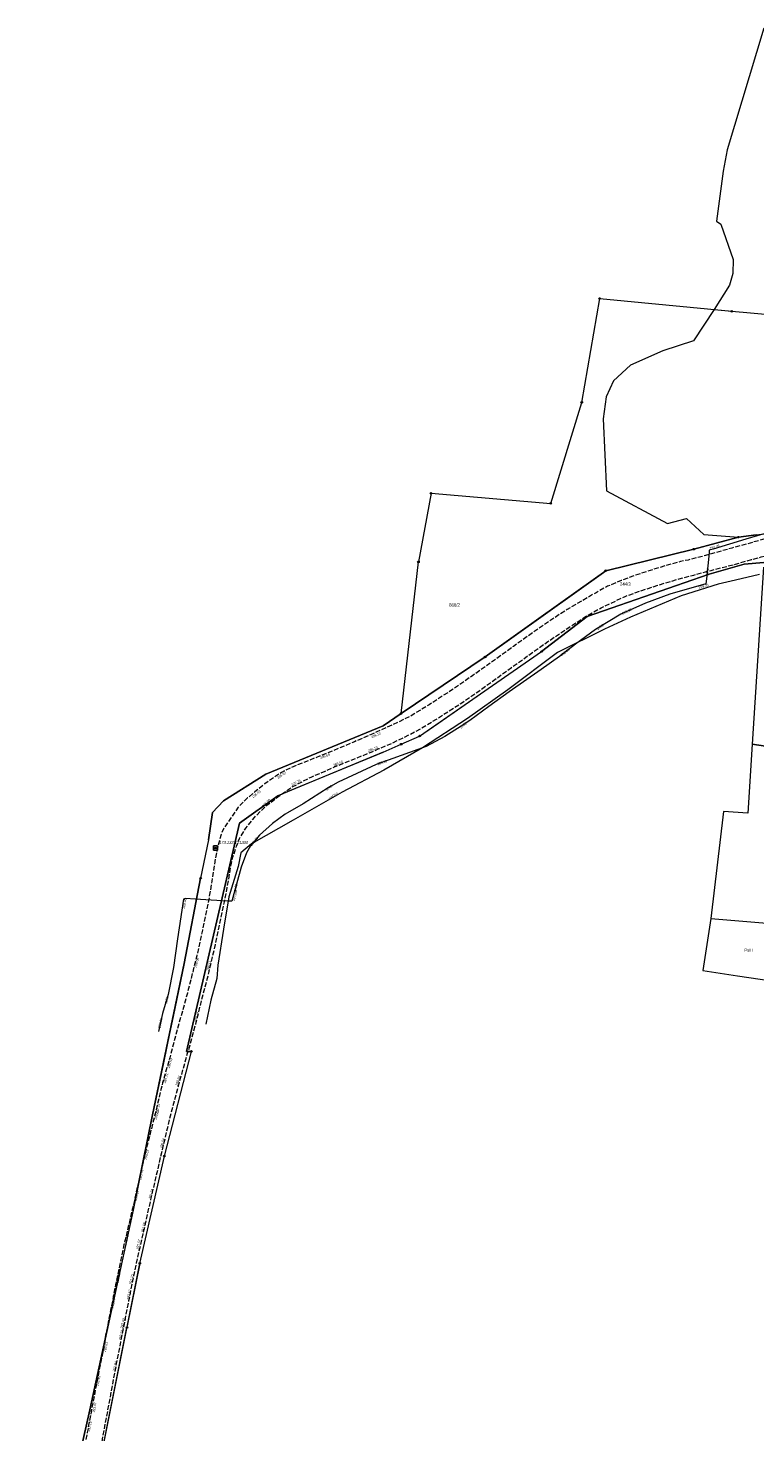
# Model space of a CAD drawing. Header units: metres. Extents: x 7423100 to 7429434, y 5527887 to 5533362.
# Tile 3 of 40: x 7426717 to 7426941, y 5531106 to 5531539. Entities that reach past the tile are written whole.
import ezdxf
from ezdxf.enums import TextEntityAlignment as Align

# ---------------------------------------------------------------- set-up
doc = ezdxf.new("R2010")
doc.units = ezdxf.units.M
doc.header["$MEASUREMENT"] = 0
doc.linetypes.add('1.5_0.5', pattern=[2, 1.5, -0.5])
doc.linetypes.add('219-500', pattern=[0])
doc.layers.get('0').update_dxf_attribs({"color": 2, "linetype": 'CONTINUOUS', "lineweight": 5})
for name, color, linetype in [('202-punkt graniczny', 7, 'CONTINUOUS'), ('203-punkt graniczny', 7, 'CONTINUOUS'), ('209-oznaczenie konturu klasyfikacyjnego', 7, 'CONTINUOUS'), ('211-numer działki ewidencyjnej', 7, 'CONTINUOUS'), ('217-kontur klasyfikacyjny', 7, 'CONTINUOUS'), ('218-kontur użytku gruntowego', 7, 'CONTINUOUS'), ('219-działka ewidencyjna', 7, 'CONTINUOUS'), ('jezdnia', 7, 'CONTINUOUS'), ('pikieta sztuczna', 7, 'CONTINUOUS'), ('pikieta sztuczna-Atr2', 7, 'CONTINUOUS'), ('przewód gazowy', 7, 'CONTINUOUS'), ('przewód gazowy-Atr1', 7, 'CONTINUOUS'), ('przewód wodociągowy', 7, 'CONTINUOUS'), ('przewód wodociągowy-Atr1', 7, 'CONTINUOUS'), ('rzedna', 7, 'CONTINUOUS'), ('rzedna-Atr2', 7, 'CONTINUOUS'), ('Szczegółowa osnowa geodezyjna pozioma', 7, 'CONTINUOUS'), ('Szczegółowa osnowa geodezyjna pozioma-Atr103', 7, 'CONTINUOUS')]:
    doc.layers.add(name, color=color, linetype=linetype)
doc.styles.get("Standard").update_dxf_attribs({"font": 'Working1250.shx', "width": 0.75})

# ---------------------------------------------------------------- blocks, each defined once
blk = doc.blocks.new('202')
at = {"color": 0, "linetype": 'Continuous', "lineweight": 0}
blk.add_circle((0, 0), 0.25, dxfattribs=at)
blk = doc.blocks.new('203')
at = {"linetype": 'Continuous', "lineweight": 0}
h = blk.add_hatch(color=0, dxfattribs=at)
edge = h.paths.add_edge_path()
edge.add_arc((0, 0), 0.045, 0, 360)
blk = doc.blocks.new('PW01')
at = {"linetype": 'Continuous', "lineweight": 13}
h = blk.add_hatch(color=0, dxfattribs=at)
edge = h.paths.add_edge_path()
edge.add_arc((0, 0), 0.045, 0, 360)
blk = doc.blocks.new('OSSP')
at = {"color": 0}
for p, q in [((-0.626, 0.625), (-0.626, -0.625)), ((-0.626, 0.625), (-0.626, -0.625)), ((0.624, 0.625), (-0.626, 0.625)), ((0.624, 0.625), (-0.626, 0.625)), ((0.3, 0), (-0.3, 0)), ((0.3, 0), (-0.3, 0)), ((0, -0.3), (0, 0.3)), ((0, -0.3), (0, 0.3)), ((0.624, -0.625), (0.624, 0.625)), ((0.624, -0.625), (0.624, 0.625)), ((-0.626, -0.625), (0.624, -0.625)), ((-0.626, -0.625), (0.624, -0.625))]:
    blk.add_line(p, q, dxfattribs=at)

msp = doc.modelspace()

# ---------------------------------------------------------------- linework, layer by layer
at = {"layer": '217-kontur klasyfikacyjny', "color": 92, "linetype": 'Continuous', "lineweight": 18, "flags": 128}
for points in [[(7426943.7, 5531538.81), (7426932.4, 5531501.29)], [(7426932.4, 5531501.29), (7426931.12, 5531494.69)], [(7426931.12, 5531494.69), (7426929.06, 5531479.23)], [(7426929.06, 5531479.23), (7426930.38, 5531478.33)], [(7426930.38, 5531478.33), (7426934.25, 5531467.36)], [(7426934.25, 5531467.36), (7426934.15, 5531463.09)], [(7426934.15, 5531463.09), (7426933.09, 5531459.53)], [(7426933.09, 5531459.53), (7426928.39, 5531451.94)], [(7426928.39, 5531451.94), (7426921.99, 5531442.34)], [(7426921.99, 5531442.34), (7426912.5, 5531439.18)], [(7426912.5, 5531439.18), (7426902.55, 5531434.84)], [(7426902.55, 5531434.84), (7426897.35, 5531429.96)], [(7426897.35, 5531429.96), (7426895.03, 5531425)], [(7426895.03, 5531425), (7426894.13, 5531418.26)], [(7426894.13, 5531418.26), (7426895.15, 5531396.02)], [(7426895.15, 5531396.02), (7426913.95, 5531385.99)], [(7426913.95, 5531385.99), (7426919.78, 5531387.46)], [(7426919.78, 5531387.46), (7426925.21, 5531382.56)], [(7426925.21, 5531382.56), (7426935.81, 5531381.74)], [(7426935.81, 5531381.74), (7426941.29, 5531382.43)], [(7426940.07, 5531317.89), (7426938.73, 5531296.56)], [(7426957.21, 5531315.27), (7426940.07, 5531317.89)], [(7426931.21, 5531297.05), (7426927.31, 5531264.09)], [(7426938.73, 5531296.56), (7426931.21, 5531297.05)], [(7426927.31, 5531264.09), (7426924.86, 5531248.02)], [(7426924.86, 5531248.02), (7426935.56, 5531246.42)], [(7426935.56, 5531246.42), (7426949.5, 5531244.33)]]:
    msp.add_lwpolyline(points, dxfattribs=at)
at = {"layer": '218-kontur użytku gruntowego', "color": 3, "linetype": 'Continuous', "lineweight": 18, "flags": 128}
for points in [[(7426943.7, 5531538.81), (7426932.4, 5531501.29)], [(7426932.4, 5531501.29), (7426931.12, 5531494.69)], [(7426931.12, 5531494.69), (7426929.06, 5531479.23)], [(7426929.06, 5531479.23), (7426930.38, 5531478.33)], [(7426930.38, 5531478.33), (7426934.25, 5531467.36)], [(7426934.25, 5531467.36), (7426934.15, 5531463.09)], [(7426934.15, 5531463.09), (7426933.09, 5531459.53)], [(7426933.09, 5531459.53), (7426928.39, 5531451.94)], [(7426928.39, 5531451.94), (7426933.76, 5531451.42)], [(7426933.76, 5531451.42), (7426953.3, 5531449.7)], [(7426935.81, 5531381.74), (7426922.08, 5531378.04)], [(7426941.29, 5531382.43), (7426935.81, 5531381.74)], [(7426922.08, 5531378.04), (7426894.9, 5531371.37)], [(7426926.78, 5531370.3), (7426937.65, 5531373.41)], [(7426937.65, 5531373.41), (7426943.64, 5531373.89)], [(7426943.55, 5531372.44), (7426940.07, 5531317.89)], [(7426894.9, 5531371.37), (7426886.42, 5531365.3)], [(7426889.19, 5531357.3), (7426924.1, 5531369.37)], [(7426924.1, 5531369.37), (7426926.78, 5531370.3)], [(7426886.42, 5531365.3), (7426873.58, 5531356.13)], [(7426873.58, 5531356.13), (7426857.71, 5531344.78)], [(7426875.13, 5531346.46), (7426889.19, 5531357.3)], [(7426856.31, 5531333.4), (7426875.13, 5531346.46)], [(7426857.71, 5531344.78), (7426831.79, 5531327.3)], [(7426843.45, 5531324.49), (7426856.31, 5531333.4)], [(7426831.79, 5531327.3), (7426826.24, 5531323.56)], [(7426837.53, 5531320.38), (7426843.45, 5531324.49)], [(7426826.24, 5531323.56), (7426790.05, 5531308.63)], [(7426831.83, 5531317.86), (7426837.53, 5531320.38)], [(7426826.31, 5531315.42), (7426831.83, 5531317.86)], [(7426940.07, 5531317.89), (7426938.73, 5531296.56)], [(7426940.07, 5531317.89), (7426957.21, 5531315.27)], [(7426957.21, 5531315.27), (7426940.07, 5531317.89)], [(7426797.31, 5531303.45), (7426826.31, 5531315.42)], [(7426790.05, 5531308.63), (7426777.07, 5531300.4)], [(7426793.74, 5531301.97), (7426797.31, 5531303.45)], [(7426777.07, 5531300.4), (7426773.63, 5531296.75)], [(7426781.92, 5531293.45), (7426793.74, 5531301.97)], [(7426773.63, 5531296.75), (7426772.42, 5531288.38)], [(7426931.21, 5531297.05), (7426927.31, 5531264.09)], [(7426938.73, 5531296.56), (7426931.21, 5531297.05)], [(7426765.61, 5531223), (7426781.92, 5531293.45)], [(7426772.42, 5531288.38), (7426769.99, 5531276.53)], [(7426769.99, 5531276.53), (7426764.95, 5531250.24)], [(7426927.31, 5531264.09), (7426955.67, 5531261.72)], [(7426764.95, 5531250.24), (7426761.51, 5531233.83)], [(7426761.51, 5531233.83), (7426760.43, 5531228.63)], [(7426760.43, 5531228.63), (7426758.53, 5531219.56)], [(7426758.81, 5531190.79), (7426767.13, 5531223.06)], [(7426767.13, 5531223.06), (7426765.61, 5531223)], [(7426758.53, 5531219.56), (7426755.17, 5531203.54)], [(7426755.17, 5531203.54), (7426749.22, 5531174.12)], [(7426751.23, 5531157.67), (7426758.81, 5531190.79)], [(7426749.22, 5531174.12), (7426745.3, 5531156.08)], [(7426734.44, 5531073.86), (7426751.23, 5531157.67)], [(7426745.3, 5531156.08), (7426735.84, 5531112.5)], [(7426735.84, 5531112.5), (7426718.91, 5531037.55)]]:
    msp.add_lwpolyline(points, dxfattribs=at)
at = {"layer": '219-działka ewidencyjna', "color": 7, "linetype": '219-500', "lineweight": 18, "flags": 128}
for points in [[(7426887.52, 5531423.32), (7426893.05, 5531455.38)], [(7426893.05, 5531455.38), (7426933.76, 5531451.42)], [(7426933.76, 5531451.42), (7426975.1, 5531447.78)], [(7426877.95, 5531392.16), (7426887.52, 5531423.32)], [(7426841.05, 5531395.29), (7426837.15, 5531374.11)], [(7426841.05, 5531395.29), (7426877.95, 5531392.16)], [(7426922.08, 5531378.04), (7426935.81, 5531381.74)], [(7426935.81, 5531381.74), (7426946.06, 5531383.04)], [(7426894.9, 5531371.37), (7426922.08, 5531378.04)], [(7426831.79, 5531327.3), (7426837.15, 5531374.11)], [(7426937.65, 5531373.41), (7426926.78, 5531370.3)], [(7426943.64, 5531373.89), (7426937.65, 5531373.41)], [(7426943.55, 5531372.44), (7426940.07, 5531317.89)], [(7426857.71, 5531344.78), (7426894.9, 5531371.37)], [(7426926.78, 5531370.3), (7426889.19, 5531357.3)], [(7426889.19, 5531357.3), (7426875.13, 5531346.46)], [(7426837.53, 5531320.38), (7426875.13, 5531346.46)], [(7426831.79, 5531327.3), (7426857.71, 5531344.78)], [(7426826.24, 5531323.56), (7426831.79, 5531327.3)], [(7426790.05, 5531308.63), (7426826.24, 5531323.56)], [(7426831.83, 5531317.86), (7426837.53, 5531320.38)], [(7426826.31, 5531315.42), (7426831.83, 5531317.86)], [(7426940.07, 5531317.89), (7426957.21, 5531315.27)], [(7426826.31, 5531315.42), (7426793.74, 5531301.97)], [(7426777.07, 5531300.4), (7426790.05, 5531308.63)], [(7426777.07, 5531300.4), (7426773.63, 5531296.75)], [(7426793.74, 5531301.97), (7426781.92, 5531293.45)], [(7426772.42, 5531288.38), (7426773.63, 5531296.75)], [(7426781.92, 5531293.45), (7426765.61, 5531223)], [(7426772.42, 5531288.38), (7426769.99, 5531276.53)], [(7426764.95, 5531250.24), (7426769.99, 5531276.53)], [(7426760.43, 5531228.63), (7426764.95, 5531250.24)], [(7426755.17, 5531203.54), (7426760.43, 5531228.63)], [(7426758.81, 5531190.79), (7426767.13, 5531223.06)], [(7426765.61, 5531223), (7426767.13, 5531223.06)], [(7426749.22, 5531174.12), (7426755.17, 5531203.54)], [(7426751.23, 5531157.67), (7426758.81, 5531190.79)], [(7426749.22, 5531174.12), (7426745.3, 5531156.08)], [(7426735.84, 5531112.5), (7426745.3, 5531156.08)], [(7426751.23, 5531157.67), (7426747.27, 5531137.89)], [(7426734.44, 5531073.86), (7426747.27, 5531137.89)], [(7426718.91, 5531037.55), (7426735.84, 5531112.5)]]:
    msp.add_lwpolyline(points, dxfattribs=at)
at = {"layer": 'jezdnia', "color": 7, "linetype": '1.5_0.5', "lineweight": 18, "flags": 128}
msp.add_lwpolyline([(7426798.18, 5531304.66), (7426804.02, 5531307.71), (7426808.43, 5531309.57), (7426811.04, 5531310.79), (7426814.56, 5531312.2), (7426819.86, 5531314.32), (7426822.59, 5531315.44), (7426824.98, 5531316.49), (7426828.65, 5531318.01), (7426832.8, 5531320.03), (7426837.79, 5531322.64), (7426842.5, 5531325.49), (7426850.21, 5531330.43), (7426855.47, 5531334.03), (7426865.84, 5531341.53), (7426869.56, 5531344.16), (7426873.72, 5531347.18), (7426877.08, 5531349.53), (7426883.24, 5531353.7), (7426888.7, 5531357.25), (7426893.54, 5531359.95), (7426900.9, 5531363.46), (7426905.64, 5531365.15), (7426911, 5531366.93), (7426917.58, 5531368.87), (7426922.07, 5531370.06), (7426927.4, 5531371.47), (7426931.71, 5531372.61), (7426934.89, 5531373.39), (7426939.87, 5531374.83), (7426942.85, 5531375.62), (7426947.48, 5531376.88), (7426954.64, 5531379.03), (7426960.02, 5531380.63), (7426962.06, 5531380.9), (7426964.82, 5531381.84), (7426968.16, 5531383.93), (7426972.46, 5531388.05), (7426974.8, 5531396.23), (7426975.7, 5531400.3), (7426976.71, 5531405.48), (7426978.23, 5531416.73), (7426979.11, 5531424.8), (7426979.23, 5531425.39), (7426979.52, 5531428.99), (7426980.67, 5531443.48), (7426975.57, 5531441.51), (7426974.6, 5531429.84), (7426974.35, 5531427.57), (7426973.33, 5531418.06), (7426970.89, 5531400.93), (7426970.01, 5531397.5), (7426969.43, 5531395.42), (7426968.88, 5531394.16), (7426967.8, 5531391.83), (7426966.57, 5531390.25), (7426965.98, 5531389.6), (7426963.85, 5531388.07), (7426962.47, 5531387.21), (7426958.2, 5531385.39), (7426953.77, 5531383.9), (7426941.66, 5531380.54), (7426933.8, 5531378.36), (7426928.73, 5531376.95), (7426925.69, 5531376.06), (7426920.37, 5531374.69), (7426917.93, 5531374.21), (7426913.22, 5531372.9), (7426908.62, 5531371.46), (7426904.07, 5531369.98), (7426899.66, 5531368.32), (7426895.44, 5531366.57), (7426891.92, 5531364.6), (7426882.99, 5531359.42), (7426878.89, 5531356.7), (7426872.66, 5531352.42), (7426866.45, 5531348.05), (7426861.01, 5531344.07), (7426853.92, 5531339.08), (7426847.09, 5531334.35), (7426840.44, 5531330.02), (7426834.88, 5531326.62), (7426830.97, 5531324.67), (7426824.37, 5531321.65), (7426823.07, 5531321.07), (7426817.46, 5531318.64), (7426810.78, 5531315.84), (7426808, 5531314.71), (7426797.99, 5531310.69), (7426794.92, 5531309.14), (7426789.78, 5531305.67), (7426786.67, 5531303.13), (7426784.46, 5531301.28), (7426782.85, 5531299.74), (7426781.51, 5531298.39), (7426777.01, 5531291.72), (7426776.34, 5531290.01), (7426775.79, 5531288.11), (7426775.17, 5531285.71), (7426774.58, 5531282.74), (7426774.03, 5531279.64), (7426773.46, 5531275.63), (7426772.23, 5531268.55), (7426770.55, 5531260.49), (7426768.78, 5531252.54), (7426767.83, 5531248.68), (7426765.91, 5531241.08), (7426764.47, 5531235.8), (7426762.22, 5531227.91), (7426760.44, 5531221.11), (7426758.25, 5531213.36), (7426755.77, 5531203.06), (7426752.44, 5531189.92), (7426751.72, 5531186.72), (7426750.58, 5531181.88), (7426749.56, 5531177.1), (7426746.35, 5531163.39), (7426743.86, 5531151.59), (7426742.3, 5531143.76), (7426740.69, 5531135.5), (7426740.29, 5531132.9), (7426737.74, 5531119.92), (7426735.01, 5531105.5), (7426733.02, 5531095.42), (7426732.72, 5531093.54), (7426730.32, 5531081.63), (7426727.87, 5531070.15), (7426725.06, 5531056.59), (7426723.48, 5531049.63), (7426721.56, 5531040.26), (7426720.27, 5531034.8), (7426715.27, 5531011.98), (7426711.43, 5530994.98), (7426708.84, 5530985.74), (7426707.27, 5530979.91), (7426706, 5530975.11), (7426704.69, 5530970.24), (7426703.05, 5530963.37), (7426701.59, 5530957.76), (7426699.58, 5530950.15), (7426697.97, 5530943.78), (7426695.76, 5530934.89), (7426693.71, 5530926.35), (7426691.77, 5530917.84), (7426691.01, 5530914.55), (7426688.71, 5530904.68), (7426687.91, 5530901.29), (7426687.04, 5530897.12), (7426685.62, 5530890.23), (7426684.25, 5530882.87), (7426682.67, 5530873.67), (7426681.14, 5530865.02), (7426676.22, 5530835.94), (7426675.3, 5530830.96), (7426672.43, 5530815.46), (7426671.43, 5530810.58), (7426669.05, 5530798.78), (7426666.16, 5530785.58), (7426657.1, 5530746.84), (7426655.83, 5530742.17), (7426662.05, 5530745.44), (7426670.99, 5530783.81), (7426673.59, 5530795.86), (7426677.3, 5530813.44), (7426678.67, 5530821.05), (7426681.23, 5530834.6), (7426686.05, 5530863.83), (7426687.77, 5530873.7), (7426688.99, 5530880.76), (7426690.63, 5530889.54), (7426692.74, 5530899.7), (7426693.65, 5530903.94), (7426696.53, 5530916.27), (7426697.91, 5530922.15), (7426699.31, 5530928.31), (7426700.8, 5530934.5), (7426703.9, 5530946.8), (7426704.53, 5530949.28), (7426705.37, 5530952.22), (7426705.41, 5530952.36), (7426706.82, 5530957.95), (7426708.62, 5530964.62), (7426710.12, 5530970.12), (7426711.53, 5530975.65), (7426712.78, 5530980.44), (7426713.4, 5530982.84), (7426720.16, 5531011.2), (7426721.69, 5531017.75), (7426722.14, 5531019.79), (7426722.87, 5531023.35), (7426725.24, 5531034.08), (7426725.66, 5531035.71), (7426728.48, 5531049.21), (7426734.69, 5531077.95), (7426734.87, 5531078.8), (7426738.96, 5531099.35), (7426740.68, 5531108.58), (7426743.54, 5531123.98), (7426745.39, 5531133.52), (7426747.88, 5531146.18), (7426748.94, 5531151.64), (7426750.21, 5531157.75), (7426752.26, 5531166.74), (7426754.66, 5531177.38), (7426758.14, 5531192.49), (7426760.45, 5531202.22), (7426763.11, 5531212.37), (7426766.22, 5531223.37), (7426768.65, 5531232.11), (7426770.25, 5531238.64), (7426772.61, 5531247.76), (7426774.57, 5531256.05), (7426777.45, 5531269.64), (7426778.18, 5531273.65), (7426779.39, 5531280.59), (7426779.92, 5531282.96), (7426781.08, 5531286.44), (7426781.93, 5531288.72), (7426783.95, 5531291.98), (7426786.57, 5531295.24), (7426789.86, 5531298.58), (7426793.82, 5531301.66)], close=True, dxfattribs=at)
at = {"layer": 'przewód gazowy', "color": 52, "linetype": 'Continuous', "lineweight": 18, "flags": 128}
msp.add_lwpolyline([(7426947.6, 5531383.93), (7426938.08, 5531381.16), (7426928.08, 5531378.07), (7426926.86, 5531377.71), (7426926.78, 5531376.91), (7426925.98, 5531368.85), (7426925.83, 5531367.35), (7426914.63, 5531364.11), (7426907.15, 5531361.38), (7426899.54, 5531357.98), (7426891.8, 5531353.29), (7426885.6, 5531348.69), (7426880.69, 5531344.96), (7426875.03, 5531340.95), (7426865.14, 5531333.97), (7426858.82, 5531329.45), (7426853, 5531325.16), (7426850.33, 5531323.38), (7426845.33, 5531320.19), (7426839.52, 5531317.12), (7426824.14, 5531311.56), (7426818.17, 5531308.85), (7426812.4, 5531306.11), (7426809.36, 5531304.38), (7426801.61, 5531299.45), (7426796.81, 5531296.67), (7426796.08, 5531296.24), (7426792.11, 5531293.42), (7426788.11, 5531289.78), (7426785.37, 5531286.5), (7426784.11, 5531284.39), (7426782.48, 5531279.92), (7426779.61, 5531269.43), (7426778.25, 5531269.44), (7426769.92, 5531269.91), (7426768.87, 5531270.02), (7426768.29, 5531270.09), (7426765.32, 5531270.24), (7426764.67, 5531270.01), (7426762.9, 5531257.8), (7426761.65, 5531248.97), (7426759.93, 5531240.61), (7426758.23, 5531234.74), (7426757.01, 5531229.19)], dxfattribs=at)
at = {"layer": 'przewód wodociągowy', "color": 5, "linetype": 'Continuous', "lineweight": 18, "flags": 128}
msp.add_lwpolyline([(7426942.29, 5531370.23), (7426934.96, 5531368.42), (7426929.62, 5531367.23), (7426918.21, 5531363.61), (7426902.53, 5531357.02), (7426894.49, 5531353.36), (7426880.04, 5531346.2), (7426864.77, 5531334.65), (7426852.3, 5531325.75), (7426838.42, 5531316.79), (7426826.44, 5531309.8), (7426813.63, 5531303.04), (7426798.51, 5531294.41), (7426785.65, 5531287.09), (7426782.33, 5531284.35), (7426781.52, 5531280.12), (7426778.68, 5531270.8), (7426777.08, 5531260.77), (7426775.24, 5531249.64), (7426775.02, 5531245.53), (7426773.14, 5531238.88), (7426771.59, 5531231.44)], dxfattribs=at)

# ---------------------------------------------------------------- block references
at = {"layer": '202-punkt graniczny', "color": 7, "linetype": 'Continuous', "lineweight": 18}
for p in [(7426893.05, 5531455.38), (7426933.76, 5531451.42), (7426887.52, 5531423.32), (7426841.05, 5531395.29), (7426877.95, 5531392.16), (7426935.81, 5531381.74), (7426922.08, 5531378.04), (7426837.15, 5531374.11), (7426894.9, 5531371.37), (7426875.13, 5531346.46), (7426857.71, 5531344.78), (7426831.79, 5531327.3), (7426837.53, 5531320.38), (7426831.83, 5531317.86), (7426769.99, 5531276.53), (7426767.13, 5531223.06), (7426758.81, 5531190.79), (7426751.23, 5531157.67), (7426747.27, 5531137.89)]:
    msp.add_blockref('202', p, dxfattribs=at)
at = {"layer": '203-punkt graniczny', "color": 7, "linetype": 'Continuous', "lineweight": 18}
for p in [(7426937.65, 5531373.41), (7426926.78, 5531370.3), (7426889.19, 5531357.3), (7426826.24, 5531323.56), (7426826.31, 5531315.42), (7426940.07, 5531317.89), (7426790.05, 5531308.63), (7426777.07, 5531300.4), (7426793.74, 5531301.97), (7426773.63, 5531296.75), (7426781.92, 5531293.45), (7426772.42, 5531288.38), (7426764.95, 5531250.24), (7426760.43, 5531228.63), (7426765.61, 5531223), (7426755.17, 5531203.54), (7426749.22, 5531174.12), (7426745.3, 5531156.08), (7426735.84, 5531112.5)]:
    msp.add_blockref('203', p, dxfattribs=at)
at = {"layer": 'pikieta sztuczna', "color": 7, "linetype": 'Continuous', "lineweight": 13}
for p in [(7426823.07, 5531321.07), (7426822.59, 5531315.44), (7426808, 5531314.71), (7426794.92, 5531309.14), (7426811.04, 5531310.79), (7426786.26, 5531302.74), (7426798.18, 5531304.66), (7426790.15, 5531298.82), (7426767.83, 5531248.68), (7426772.61, 5531247.76), (7426768.65, 5531232.11), (7426759.72, 5531218.54), (7426758.25, 5531213.36), (7426763.11, 5531212.37), (7426755.77, 5531203.06), (7426755.83, 5531203.71), (7426752.44, 5531189.92), (7426758.14, 5531192.49), (7426751.72, 5531186.72), (7426749.56, 5531177.1), (7426754.66, 5531177.38), (7426752.26, 5531166.74), (7426746.35, 5531163.39), (7426751.21, 5531162.12), (7426743.86, 5531151.59), (7426748.94, 5531151.64), (7426742.3, 5531143.76), (7426747.88, 5531146.18), (7426745.39, 5531133.52), (7426746, 5531136.64), (7426740.29, 5531132.9), (7426743.54, 5531123.98), (7426737.74, 5531119.92), (7426736.23, 5531111.67)]:
    msp.add_blockref('PW01', p, dxfattribs=at)
at = {"layer": 'rzedna', "color": 52, "linetype": 'Continuous', "lineweight": 18}
for p in [(7426926.86, 5531377.71), (7426925.83, 5531367.35), (7426899.54, 5531357.98), (7426880.69, 5531344.96), (7426824.14, 5531311.56), (7426785.37, 5531286.5), (7426764.67, 5531270.01), (7426779.61, 5531269.43), (7426757.01, 5531229.19)]:
    msp.add_blockref('PW01', p, dxfattribs=at)
at = {"layer": 'Szczegółowa osnowa geodezyjna pozioma', "color": 7, "linetype": 'Continuous', "lineweight": 18}
msp.add_blockref('OSSP', (7426774.59, 5531285.83), dxfattribs=at)

# ---------------------------------------------------------------- texts
at = {"layer": '209-oznaczenie konturu klasyfikacyjnego', "color": 3, "linetype": 'Continuous', "lineweight": 18, "width": 0.79}
msp.add_text('PsIII', height=1, dxfattribs=at).set_placement((7426937.61, 5531253.8))
at = {"layer": '211-numer działki ewidencyjnej', "color": 7, "linetype": 'Continuous', "lineweight": 18, "width": 0.79}
for s, p in [('244/3', (7426899.3, 5531367.76)), ('868/2', (7426846.62, 5531361.33))]:
    msp.add_text(s, height=1, dxfattribs=at).set_placement(p, align=Align.TOP_LEFT)
at = {"layer": 'pikieta sztuczna-Atr2', "color": 7, "width": 0.9}
for s, rotation, p in [('286.18', 23.42, (7426822.74, 5531319.69)), ('286.10', 22.306, (7426821.78, 5531315.41)), ('285.68', 21.88, (7426806.98, 5531313.25)), ('285.66', 21.829, (7426811.05, 5531310.99)), ('285.92', 34.55, (7426793.81, 5531307.07)), ('285.73', 27.35, (7426798.14, 5531304.94)), ('286.43', 39.045, (7426786.19, 5531301.19)), ('286.19', 45.432, (7426789.35, 5531298.32)), ('289.49', 74.157, (7426760.44, 5531217.82)), ('290.12', 75.779, (7426756.44, 5531201.94)), ('291.24', 77.03, (7426754.69, 5531177.51)), ('291.69', 77.289, (7426752.35, 5531167.12)), ('292.52', 78.449, (7426747.93, 5531146.41)), ('292.74', 78.873, (7426745.48, 5531133.95)), ('292.81', 78.885, (7426740.75, 5531130.27)), ('292.84', 79.025, (7426743.6, 5531124.29))]:
    msp.add_text(s, height=0.75, rotation=rotation, dxfattribs=at).set_placement(p)
for s, rotation, p in [('288.66', 76.173, (7426768, 5531249.03)), ('288.53', 76.698, (7426771.78, 5531248)), ('288.78', 74.462, (7426767.81, 5531232.42)), ('289.72', 74.22, (7426758.45, 5531213.38)), ('289.69', 74.213, (7426762.2, 5531212.63)), ('290.14', 75.921, (7426756.05, 5531203.88)), ('290.54', 76.645, (7426757.46, 5531193.29)), ('290.63', 76.194, (7426752.57, 5531189.76)), ('290.74', 76.746, (7426750.97, 5531183.54)), ('291.12', 77.954, (7426749.57, 5531177.17)), ('291.78', 76.822, (7426746.36, 5531163.42)), ('291.67', 77.433, (7426750.06, 5531162.11)), ('292.35', 78.084, (7426743.88, 5531151.69)), ('292.15', 78.449, (7426747.93, 5531151.27)), ('292.56', 78.732, (7426742.33, 5531143.9)), ('292.49', 78.873, (7426745.25, 5531137.7)), ('292.93', 79.278, (7426737.75, 5531119.96)), ('293.07', 79.28, (7426736.59, 5531111.78)), ('293.19', 79.28, (7426735.09, 5531105.9))]:
    msp.add_text(s, height=0.75, rotation=rotation, dxfattribs=at).set_placement(p, align=Align.TOP_LEFT)
at = {"layer": 'przewód gazowy-Atr1', "color": 40, "width": 0.9}
for rotation, p in [(84.332, (7426926.08, 5531369.89)), (31.214, (7426892.18, 5531353.52)), (32.538, (7426850.01, 5531323.17)), (32.461, (7426808.59, 5531303.89)), (74.699, (7426780.46, 5531272.53)), (73.849, (7426759.11, 5531237.78))]:
    msp.add_text('gs63', height=0.75, rotation=rotation, dxfattribs=at).set_placement(p, align=Align.MIDDLE_LEFT)
at = {"layer": 'przewód wodociągowy-Atr1', "color": 5, "width": 0.9}
msp.add_text('woD90', height=0.75, rotation=29.643, dxfattribs=at).set_placement((7426809.69, 5531300.8))
at = {"layer": 'rzedna-Atr2', "color": 40, "width": 0.9}
for s, rotation, p in [('299.06', 16.44, (7426927.05, 5531377.89)), ('299.35', 16.134, (7426923.68, 5531365.8)), ('287.08', 74.698, (7426780.46, 5531269.38)), ('289.38', 81.751, (7426765.13, 5531267.08))]:
    msp.add_text(s, height=0.75, rotation=rotation, dxfattribs=at).set_placement(p)
for s, rotation, p in [('295.89', 24.074, (7426899.97, 5531358.17)), ('292.95', 37.223, (7426881.12, 5531345.28)), ('285.12', 19.875, (7426824.48, 5531311.68)), ('285.39', 50.125, (7426785.49, 5531286.65)), ('287.95', 77.602, (7426757.25, 5531230.3))]:
    msp.add_text(s, height=0.75, rotation=rotation, dxfattribs=at).set_placement(p, align=Align.MIDDLE_LEFT)
at = {"layer": 'Szczegółowa osnowa geodezyjna pozioma-Atr103', "color": 7, "oblique": 15, "width": 0.9}
msp.add_text('173.132.121300', height=0.9, dxfattribs=at).set_placement((7426775.59, 5531286.83), align=Align.BOTTOM_LEFT)

doc.saveas('drawing.dxf')
